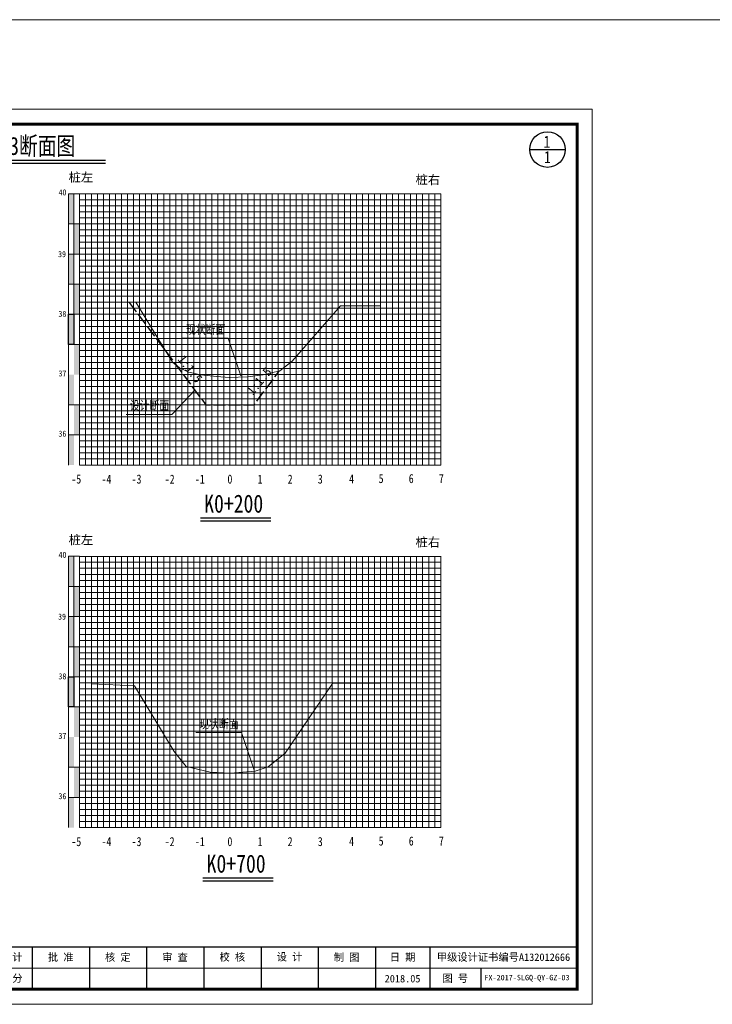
# Model space of a CAD drawing. Extents: x 464172 to 473094, y 3847158 to 3855433.
# Tile 92 of 98: x 470933 to 471163, y 3852704 to 3853030. Entities that reach past the tile are written whole.
import ezdxf
from ezdxf.enums import TextEntityAlignment as Align

# ---------------------------------------------------------------- set-up
doc = ezdxf.new("R2010")
doc.units = 0
doc.linetypes.add('4415', pattern=[5, 4, -1])
doc.layers.get('0').update_dxf_attribs({"linetype": 'CONTINUOUS'})
for name, color, linetype, lineweight in [('0.13文字', 3, 'CONTINUOUS', 13), ('2', 61, 'CONTINUOUS', 30), ('3', 8, 'CONTINUOUS', 5)]:
    doc.layers.add(name, color=color, linetype=linetype, lineweight=lineweight)
for name, color, linetype in [('DIMTEX', 7, 'CONTINUOUS'), ('DMX', 1, 'CONTINUOUS'), ('断面', 7, 'CONTINUOUS')]:
    doc.layers.add(name, color=color, linetype=linetype)
doc.styles.add('LYJFS', font='times.ttf', dxfattribs={"width": 0.7})
doc.styles.add('STYLE2', font='txt', dxfattribs={"width": 0.8})
doc.styles.add('仿宋', font='FangSong_GB2312.ttf', dxfattribs={"width": 0.8})
doc.styles.add('仿宋体', font='FangSong_GB2312.ttf', dxfattribs={"width": 0.8})
doc.styles.add('宋体', font='txt')
doc.styles.add('等线体', font='simhei.ttf')

# ---------------------------------------------------------------- blocks, each defined once
blk = doc.blocks.new('TK')
h = blk.add_hatch(color=152)
h.dxf.hatch_style = 1
h.paths.add_polyline_path([(37.76634519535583, 12, 1), (28.08865389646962, 12, 1)])
h.paths.add_polyline_path([(37.60348109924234, 12, 1), (28.2515179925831, 12, 1)], flags=16)
h = blk.add_hatch(color=152)
h.dxf.hatch_style = 1
edge = h.paths.add_edge_path()
edge.add_arc((34.80941884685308, 9.57513306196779), 1.461698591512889, 43.31770961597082, 70.37003522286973)
edge.add_arc((33.42980450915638, 5.707128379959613), 5.568375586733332, 70.37003522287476, 84.52854590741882)
edge.add_arc((32.84297213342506, -0.4193509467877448), 11.72289597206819, 84.5285459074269, 95.17746754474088)
edge.add_arc((32.98455917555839, 9.871856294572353), 1.831337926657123, 111.7965680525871, 130.9174013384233, ccw=False)
edge.add_arc((34.88031159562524, 5.13131362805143), 6.936886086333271, 98.84274785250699, 111.79656805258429, ccw=False)
edge.add_arc((35.94667124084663, -1.723120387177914), 13.873772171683, 95.21036804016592, 98.84274785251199, ccw=False)
edge.add_ellipse((32.92749954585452, 12.29239219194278), major_axis=(-1.773815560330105, 0), ratio=0.8776980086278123, start_angle=172.6538623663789, end_angle=176.9129867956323)
edge.add_arc((34.51986391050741, 1.961408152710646), 10.24870363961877, 88.99992913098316, 98.52267106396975)
edge.add_arc((34.12653419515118, 4.586133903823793), 7.594670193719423, 98.5226710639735, 116.8491039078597)
edge.add_arc((31.25213164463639, 10.26438648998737), 1.230336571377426, 116.8491039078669, 139.2900683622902)
edge.add_arc((30.4676556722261, 10.93937889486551), 0.1954369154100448, 139.2900683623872, 263.050638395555)
edge.add_arc((30.65080526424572, 12.44199033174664), 1.70916902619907, 263.0506383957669, 272.136251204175)
edge.add_arc((31.81845295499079, -18.86063964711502), 29.61523112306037, 88.46268833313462, 92.13625120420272, ccw=False)
edge.add_arc((32.47617160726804, 5.646726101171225), 5.099041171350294, 68.07113774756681, 88.46268833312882, ccw=False)
edge.add_arc((36.58583429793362, -10.91731876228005), 21.4080615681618, 95.91294384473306, 98.79521578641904)
edge.add_arc((35.21854840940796, -2.080308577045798), 12.46590188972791, 98.79521578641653, 117.8496747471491)
edge.add_arc((93.71745628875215, -228.4932874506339), 245.9934265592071, 104.7703900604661, 105.15790668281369, ccw=False)
edge.add_line((31.00239690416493, 9.371353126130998), (30.1988762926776, 9.045501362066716))
edge.add_arc((51.56004769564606, -88.12407086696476), 99.48982566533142, 100.90627282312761, 102.39834375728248, ccw=False)
edge.add_line((32.73627937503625, 9.568770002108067), (32.12568198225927, 9.380185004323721))
edge.add_arc((29.81630978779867, 37.97211086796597), 28.68503833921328, 274.6177604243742, 279.6944367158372)
edge.add_arc((33.87653895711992, 14.20489681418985), 4.573507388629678, 279.694436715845, 287.6119267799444)
edge.add_arc((34.76080719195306, 11.41934212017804), 1.650966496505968, 287.6119267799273, 311.5140981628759)
edge.add_arc((35.67269695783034, 10.38914913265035), 0.2751610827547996, 311.5140981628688, 403.3177096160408)
edge = h.paths.add_edge_path()
edge.add_arc((37.34861352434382, 13.13700107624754), 2.066422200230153, 138.9741968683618, 204.1180883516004, ccw=False)
edge.add_line((35.78967558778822, 14.49339822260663), (34.09257231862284, 14.49339822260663))
edge.add_line((34.09257231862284, 14.49339822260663), (34.09257231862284, 15.08006279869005))
edge.add_line((34.09257231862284, 15.08006279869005), (31.76242677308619, 15.08006279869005))
edge.add_line((31.76242677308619, 15.08006279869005), (31.76242677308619, 14.49339822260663))
edge.add_line((31.76242677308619, 14.49339822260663), (30.06532350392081, 14.49339822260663))
edge.add_arc((28.50638556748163, 13.13700107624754), 2.066422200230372, -24.118088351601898, 41.0258031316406, ccw=False)
edge.add_arc((26.96985351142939, 13.82490731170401), 3.749914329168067, 314.34412131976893, 335.8819116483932, ccw=False)
edge.add_arc((28.92445619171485, 14.17747440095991), 3.106664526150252, 282.3877277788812, 290.1465811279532)
edge.add_arc((25.86021252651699, 22.52986678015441), 12.00340818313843, 290.1465811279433, 296.6495194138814)
edge.add_ellipse((32.92749954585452, 12.29239219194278), major_axis=(-1.773815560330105, 0), ratio=0.8776980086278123, start_angle=176.9129867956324, end_angle=378.37473811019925, ccw=False)
edge.add_ellipse((32.92749954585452, 12.29239219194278), major_axis=(-1.773815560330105, 0), ratio=0.8776980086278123, start_angle=172.653862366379, end_angle=176.9129867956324, ccw=False)
edge.add_ellipse((32.92749954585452, 12.29239219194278), major_axis=(-1.773815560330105, 0), ratio=0.8776980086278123, start_angle=161.6252618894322, end_angle=172.653862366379, ccw=False)
edge.add_arc((39.99478656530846, 22.52986678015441), 12.00340818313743, 243.3504805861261, 249.853418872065)
edge.add_arc((36.93054290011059, 14.17747440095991), 3.106664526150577, 249.8534188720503, 257.61227222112)
edge.add_arc((38.88514558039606, 13.82490731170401), 3.74991432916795, 204.1180883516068, 225.6558786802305, ccw=False)
at = {"lineweight": 0}
for p, q in [((0, 0), (0, 297)), ((0, 297), (420, 297)), ((420, 297), (420, 0)), ((415, 12), (208, 12)), ((420, 0), (0, 0))]:
    blk.add_line(p, q, dxfattribs=at)
for p, q in [((25, 292), (7, 292)), ((7, 292), (7, 190)), ((13, 292), (13, 190)), ((19, 292), (19, 190)), ((25, 275), (7, 275)), ((25, 258), (7, 258)), ((25, 241), (7, 241)), ((25, 224), (7, 224)), ((25, 207), (7, 207)), ((25, 190), (7, 190)), ((118, 19), (118, 5)), ((153, 19), (153, 5)), ((208, 19), (208, 5)), ((234, 19), (234, 5)), ((253, 19), (253, 5)), ((272, 19), (272, 5)), ((291, 19), (291, 5)), ((310, 19), (310, 5)), ((329, 19), (329, 5)), ((348, 19), (348, 5)), ((366, 19), (366, 5)), ((383, 12), (383, 5))]:
    blk.add_line(p, q)
at = {"lineweight": 0, "const_width": 1}
blk.add_lwpolyline([(25, 292), (415, 292), (415, 5), (25, 5)], close=True, dxfattribs=at)
at = {"lineweight": 0, "const_width": 0.4}
blk.add_lwpolyline([(415, 19), (25, 19)], dxfattribs=at)
at = {"color": 152}
for points in [[(31.24412181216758, 11.80161767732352, -0.02838203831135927), (29.99446309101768, 11.26089254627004, -0.03386732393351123), (29.59091690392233, 11.14313846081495, 0.09425397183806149), (30.39241989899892, 12.29262248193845, 0.2921547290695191), (30.06532350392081, 14.49339822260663), (31.76242677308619, 14.49339822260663), (31.76242677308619, 15.08006279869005), (34.09257231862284, 15.08006279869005), (34.09257231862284, 14.49339822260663), (35.78967558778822, 14.49339822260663, 0.29215472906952), (35.46257919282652, 12.29262248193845, 0.09425397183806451), (36.2640821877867, 11.14313846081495, -0.03386732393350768), (35.86053600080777, 11.26089254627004, -0.02838203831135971), (34.61087727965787, 11.80161767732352)], [(34.69874112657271, 12.20855064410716, 0.04157472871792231), (33.0009984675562, 12.09693843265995, 0.08013502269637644), (30.6964595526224, 11.36209164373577, 0.09823132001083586), (30.31951032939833, 11.06684867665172, 0.599439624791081), (30.44400935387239, 10.74537776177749, 0.03966424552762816), (30.71451621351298, 10.73400916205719, -0.01603031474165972), (32.61296833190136, 10.7439319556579, -0.08921046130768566), (34.38043466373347, 10.37684270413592, 0.01257694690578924), (33.31247064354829, 10.23900867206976, 0.08333285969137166), (29.39506013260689, 8.941746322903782, -0.001690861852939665), (31.00239690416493, 9.371353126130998), (30.1988762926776, 9.045501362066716, -0.006510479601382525), (32.73627937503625, 9.568770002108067), (32.12568198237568, 9.380185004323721, 0.02215480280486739), (34.64668864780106, 9.696699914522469, 0.03456031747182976), (35.26033732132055, 9.845760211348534, 0.1046726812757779), (35.85507491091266, 10.18311053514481, 0.4234638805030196), (35.87289335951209, 10.57792154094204, 0.1185893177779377), (35.30046801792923, 10.95188049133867, 0.06185687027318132), (33.96074808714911, 11.25013348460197, 0.04649815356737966), (31.78508714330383, 11.25571519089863, -0.08362449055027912), (32.30456102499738, 11.57226833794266, -0.05658197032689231), (33.81395195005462, 11.9857476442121, -0.01585057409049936), (34.68675527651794, 12.09332510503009)]]:
    blk.add_lwpolyline(points, format="xyb", dxfattribs=at)
for radius in [4.838845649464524, 4.675981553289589]:
    blk.add_circle((32.92749954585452, 12), radius, dxfattribs=at)
blk.add_arc((34.88031159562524, 5.13131362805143), 6.936886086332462, 98.84274785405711, 111.7965680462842, dxfattribs=at)
for start_param, end_param in [(2.820892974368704, 6.603884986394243), (3.013378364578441, 3.087714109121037)]:
    blk.add_ellipse((32.92749954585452, 12.29239219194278), major_axis=(-1.773815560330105, 0), ratio=0.8776980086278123, start_param=start_param, end_param=end_param, dxfattribs=at)
at = {"style": '宋体'}
for s, height, width, p in [('江苏省水利勘测设计研究院有限公司', 3.75, 0.9, (77.12731924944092, 13.75084589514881)), ('农业综合开发中型灌区节水配套改造项目', 1.8, 0.75, (136, 14.74047347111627)), ('Jiangsu Surveying and Design Institute of Water Resources Co., Ltd.', 2, 0.8, (76.9551912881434, 9.01340379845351)), ('-江苏省徐州市丰县四联河灌区', 1.8, 0.75, (136, 11.02926161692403)), ('节水配套改造项目', 1.8, 0.75, (135.8399052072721, 7.880905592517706))]:
    blk.add_text(s, height=height, dxfattribs=dict(at, width=width)).set_placement(p, align=Align.MIDDLE)
at = {"style": 'LYJFS'}
for s, p in [('（阶段）', (216.8339300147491, 15.5)), ('（专业）', (216.8339300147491, 8.5))]:
    blk.add_text(s, height=2.5, dxfattribs=at).set_placement(p, align=Align.MIDDLE_CENTER)
at = {"style": '仿宋'}
blk.add_text('2018.05', height=2.5, dxfattribs=at).set_placement((357, 8.5), align=Align.MIDDLE)
at = {"rotation": 90}
for s, insert, char_height, attachment_point, style in [('日 期', (10, 232.5), 2.5, 5, '宋体'), ('会签者', (10, 215.5), 2.5, 5, '宋体'), ('会签专业', (10, 198.5), 2.5, 5, '宋体'), ('江苏省水利勘测设计研究院有限公司\\P地址：扬州市吉安路209号吉安大厦1号楼  邮编：225127\\P电话：0514-87860116  传真：0514-87889101\\P声明：未经授权，不得翻印、传播或它用。', (23.29513194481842, 4.918324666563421), 2, 7, '仿宋')]:
    blk.add_mtext(s, dxfattribs=dict(at, insert=insert, char_height=char_height, attachment_point=attachment_point, style=style))
at = {"char_height": 2.5, "attachment_point": 5, "style": '宋体'}
for s, insert in [('设计', (227.4021536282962, 15.5)), ('批 准', (243.5, 15.5)), ('核 定', (262.4375, 15.47222222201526)), ('审 查', (281.4305555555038, 15.47328627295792)), ('校 核', (300.4652777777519, 15.54328155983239)), ('设 计', (319.4722222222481, 15.59333057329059)), ('制 图', (338.4166666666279, 15.4779241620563)), ('日 期', (357, 15.5)), ('甲级设计证书编号A132012666', (390.5, 15.5)), ('部分', (227.4021536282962, 8.5)), ('图 号', (374.5, 8.5))]:
    blk.add_mtext(s, dxfattribs=dict(at, insert=insert))

msp = doc.modelspace()

# ---------------------------------------------------------------- hatches: boundary and pattern name
at = {"linetype": 'Continuous'}
for points in [[(470948.9972477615, 3852972.531381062), (470950.7972477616, 3852972.531381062), (470950.7972477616, 3852962.531381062), (470948.9972477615, 3852962.531381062)], [(470950.7972477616, 3852962.531381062), (470952.5972477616, 3852962.531381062), (470952.5972477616, 3852952.531381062), (470950.7972477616, 3852952.531381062)], [(470948.9972477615, 3852952.531381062), (470950.7972477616, 3852952.531381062), (470950.7972477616, 3852942.531381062), (470948.9972477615, 3852942.531381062)], [(470950.7972477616, 3852942.531381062), (470952.5972477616, 3852942.531381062), (470952.5972477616, 3852932.531381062), (470950.7972477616, 3852932.531381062)], [(470948.9972477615, 3852932.531381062), (470950.7972477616, 3852932.531381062), (470950.7972477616, 3852922.531381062), (470948.9972477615, 3852922.531381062)], [(470950.7972477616, 3852922.531381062), (470952.5972477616, 3852922.531381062), (470952.5972477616, 3852912.531381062), (470950.7972477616, 3852912.531381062)], [(470948.9972477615, 3852912.531381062), (470950.7972477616, 3852912.531381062), (470950.7972477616, 3852902.531381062), (470948.9972477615, 3852902.531381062)], [(470950.8036085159, 3852902.556106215), (470952.603608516, 3852902.556106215), (470952.603608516, 3852892.556106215), (470950.8036085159, 3852892.556106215)], [(470948.9972477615, 3852892.527316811), (470950.7972477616, 3852892.527316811), (470950.7972477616, 3852882.527316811), (470948.9972477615, 3852882.527316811)], [(470948.9972477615, 3852852.252054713), (470950.7972477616, 3852852.252054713), (470950.7972477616, 3852842.252054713), (470948.9972477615, 3852842.252054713)], [(470950.7972477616, 3852842.252054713), (470952.5972477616, 3852842.252054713), (470952.5972477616, 3852832.252054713), (470950.7972477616, 3852832.252054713)], [(470948.9972477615, 3852832.252054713), (470950.7972477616, 3852832.252054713), (470950.7972477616, 3852822.252054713), (470948.9972477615, 3852822.252054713)], [(470950.7972477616, 3852822.252054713), (470952.5972477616, 3852822.252054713), (470952.5972477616, 3852812.252054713), (470950.7972477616, 3852812.252054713)], [(470948.9972477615, 3852812.252054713), (470950.7972477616, 3852812.252054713), (470950.7972477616, 3852802.252054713), (470948.9972477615, 3852802.252054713)], [(470950.7972477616, 3852802.252054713), (470952.5972477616, 3852802.252054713), (470952.5972477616, 3852792.252054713), (470950.7972477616, 3852792.252054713)], [(470948.9972477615, 3852792.252054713), (470950.7972477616, 3852792.252054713), (470950.7972477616, 3852782.252054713), (470948.9972477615, 3852782.252054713)], [(470950.8036085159, 3852782.276779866), (470952.603608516, 3852782.276779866), (470952.603608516, 3852772.276779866), (470950.8036085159, 3852772.276779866)], [(470948.9972477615, 3852772.247990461), (470950.7972477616, 3852772.247990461), (470950.7972477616, 3852762.247990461), (470948.9972477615, 3852762.247990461)]]:
    msp.add_hatch(color=7, dxfattribs=at).paths.add_polyline_path(points)

# ---------------------------------------------------------------- linework, layer by layer
at = {"color": 1, "linetype": '4415', "lineweight": 30}
msp.add_line((470972.5972477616, 3852809.852054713), (470972.5972477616, 3852809.852054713), dxfattribs=at)
at = {"color": 1, "linetype": '4415', "lineweight": 30, "flags": 128}
msp.add_lwpolyline([(470969.111887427, 3852936.511861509), (470994.5972477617, 3852902.531381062), (471010.5972477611, 3852902.531381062), (471018.983152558, 3852913.712587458)], dxfattribs=at)
at = {"linetype": 'Continuous', "flags": 128}
for points in [[(470948.9972477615, 3852932.531381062), (470950.7972477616, 3852932.531381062), (470950.7972477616, 3852922.531381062), (470948.9972477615, 3852922.531381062)], [(470948.9972477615, 3852812.252054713), (470950.7972477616, 3852812.252054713), (470950.7972477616, 3852802.252054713), (470948.9972477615, 3852802.252054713)]]:
    msp.add_lwpolyline(points, close=True, dxfattribs=at)
at = {"linetype": 'Continuous', "lineweight": 20, "flags": 128}
for points in [[(471006.2217011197, 3852912.116595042), (471002.0162213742, 3852924.653561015), (470986.8648316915, 3852924.627248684)], [(470991.0372923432, 3852907.477695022), (470983.286900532, 3852899.329998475), (470968.1355108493, 3852899.303686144)], [(471010.5972477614, 3852781.259690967), (471006.3917680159, 3852793.796656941), (470991.2403783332, 3852793.770344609)]]:
    msp.add_lwpolyline(points, dxfattribs=at)
at = {"layer": '2', "color": 7, "lineweight": 15}
for points in [[(470952.5972477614, 3852972.465280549), (471072.5972477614, 3852972.465280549)], [(470962.5972477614, 3852972.531381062), (470962.5972477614, 3852882.531381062)], [(470972.5972477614, 3852972.531381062), (470972.5972477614, 3852882.531381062)], [(470982.5972477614, 3852972.531381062), (470982.5972477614, 3852882.531381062)], [(470992.5972477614, 3852972.531381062), (470992.5972477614, 3852882.531381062)], [(471012.5972477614, 3852972.531381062), (471012.5972477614, 3852882.531381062)], [(471022.5972477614, 3852972.531381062), (471022.5972477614, 3852882.531381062)], [(471032.5972477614, 3852972.531381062), (471032.5972477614, 3852882.531381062)], [(471042.5972477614, 3852972.531381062), (471042.5972477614, 3852882.531381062)], [(471052.5972477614, 3852972.531381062), (471052.5972477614, 3852882.531381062)], [(471062.5972477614, 3852972.531381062), (471062.5972477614, 3852882.531381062)], [(471072.5972477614, 3852972.531381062), (471072.5972477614, 3852882.531381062)], [(470952.5972477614, 3852962.531381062), (471072.5972477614, 3852962.531381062)], [(470952.5972477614, 3852952.531381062), (471072.5972477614, 3852952.531381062)], [(470952.5972477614, 3852942.531381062), (471072.5972477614, 3852942.531381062)], [(470952.5972477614, 3852932.531381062), (471072.5972477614, 3852932.531381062)], [(470952.5972477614, 3852912.531381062), (471072.5972477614, 3852912.531381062)], [(470952.5972477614, 3852882.531381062), (471072.5972477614, 3852882.531381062)], [(470952.5972477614, 3852852.185954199), (471072.5972477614, 3852852.185954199)], [(470962.5972477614, 3852852.252054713), (470962.5972477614, 3852762.252054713)], [(470972.5972477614, 3852852.252054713), (470972.5972477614, 3852762.252054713)], [(470982.5972477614, 3852852.252054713), (470982.5972477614, 3852762.252054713)], [(470992.5972477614, 3852852.252054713), (470992.5972477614, 3852762.252054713)], [(471012.5972477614, 3852852.252054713), (471012.5972477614, 3852762.252054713)], [(471022.5972477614, 3852852.252054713), (471022.5972477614, 3852762.252054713)], [(471032.5972477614, 3852852.252054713), (471032.5972477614, 3852762.252054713)], [(471042.5972477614, 3852852.252054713), (471042.5972477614, 3852762.252054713)], [(471052.5972477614, 3852852.252054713), (471052.5972477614, 3852762.252054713)], [(471062.5972477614, 3852852.252054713), (471062.5972477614, 3852762.252054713)], [(471072.5972477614, 3852852.252054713), (471072.5972477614, 3852762.252054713)], [(470952.5972477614, 3852842.252054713), (471072.5972477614, 3852842.252054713)], [(470952.5972477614, 3852832.252054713), (471072.5972477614, 3852832.252054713)], [(470952.5972477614, 3852822.252054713), (471072.5972477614, 3852822.252054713)], [(470952.5972477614, 3852812.252054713), (471072.5972477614, 3852812.252054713)], [(470952.5972477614, 3852792.252054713), (471072.5972477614, 3852792.252054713)], [(470952.5972477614, 3852762.252054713), (471072.5972477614, 3852762.252054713)]]:
    msp.add_lwpolyline(points, dxfattribs=at)
at = {"layer": '2', "color": 3, "lineweight": 15}
for points in [[(471002.5972477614, 3852972.531381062), (471002.5972477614, 3852882.531381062)], [(471002.5972477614, 3852852.252054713), (471002.5972477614, 3852762.252054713)]]:
    msp.add_lwpolyline(points, dxfattribs=at)
at = {"layer": '2', "color": 7, "lineweight": 15, "flags": 128}
for points in [[(470952.5972477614, 3852922.531381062), (471072.5972477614, 3852922.531381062)], [(470952.5972477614, 3852802.252054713), (471072.5972477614, 3852802.252054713)]]:
    msp.add_lwpolyline(points, dxfattribs=at)
at = {"layer": '2', "color": 0, "lineweight": 15}
for points in [[(470952.5972477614, 3852902.531381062), (471072.5972477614, 3852902.531381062)], [(470952.5972477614, 3852892.531381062), (471072.5972477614, 3852892.531381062)], [(470952.5972477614, 3852782.252054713), (471072.5972477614, 3852782.252054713)], [(470952.5972477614, 3852772.252054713), (471072.5972477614, 3852772.252054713)]]:
    msp.add_lwpolyline(points, dxfattribs=at)
at = {"layer": '3', "lineweight": 5}
for points in [[(470954.5972477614, 3852972.531381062), (470954.5972477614, 3852882.531381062)], [(470956.5972477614, 3852972.531381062), (470956.5972477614, 3852882.531381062)], [(470958.5972477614, 3852972.531381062), (470958.5972477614, 3852882.531381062)], [(470960.5972477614, 3852972.531381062), (470960.5972477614, 3852882.531381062)], [(470964.5972477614, 3852972.531381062), (470964.5972477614, 3852882.531381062)], [(470966.5972477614, 3852972.531381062), (470966.5972477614, 3852882.531381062)], [(470968.5972477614, 3852972.531381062), (470968.5972477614, 3852882.531381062)], [(470970.5972477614, 3852972.531381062), (470970.5972477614, 3852882.531381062)], [(470974.5972477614, 3852972.531381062), (470974.5972477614, 3852882.531381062)], [(470976.5972477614, 3852972.531381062), (470976.5972477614, 3852882.531381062)], [(470978.5972477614, 3852972.531381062), (470978.5972477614, 3852882.531381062)], [(470980.5972477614, 3852972.531381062), (470980.5972477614, 3852882.531381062)], [(470984.5972477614, 3852972.531381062), (470984.5972477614, 3852882.531381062)], [(470986.5972477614, 3852972.531381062), (470986.5972477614, 3852882.531381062)], [(470988.5972477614, 3852972.531381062), (470988.5972477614, 3852882.531381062)], [(470990.5972477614, 3852972.531381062), (470990.5972477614, 3852882.531381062)], [(470994.5972477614, 3852972.531381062), (470994.5972477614, 3852882.531381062)], [(470996.5972477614, 3852972.531381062), (470996.5972477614, 3852882.531381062)], [(470998.5972477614, 3852972.531381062), (470998.5972477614, 3852882.531381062)], [(471000.5972477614, 3852972.531381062), (471000.5972477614, 3852882.531381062)], [(471004.5972477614, 3852972.531381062), (471004.5972477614, 3852882.531381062)], [(471006.5972477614, 3852972.531381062), (471006.5972477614, 3852882.531381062)], [(471008.5972477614, 3852972.531381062), (471008.5972477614, 3852882.531381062)], [(471010.5972477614, 3852972.531381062), (471010.5972477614, 3852882.531381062)], [(471014.5972477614, 3852972.531381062), (471014.5972477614, 3852882.531381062)], [(471016.5972477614, 3852972.531381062), (471016.5972477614, 3852882.531381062)], [(471018.5972477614, 3852972.531381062), (471018.5972477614, 3852882.531381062)], [(471020.5972477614, 3852972.531381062), (471020.5972477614, 3852882.531381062)], [(471024.5972477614, 3852972.531381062), (471024.5972477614, 3852882.531381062)], [(471026.5972477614, 3852972.531381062), (471026.5972477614, 3852882.531381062)], [(471028.5972477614, 3852972.531381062), (471028.5972477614, 3852882.531381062)], [(471030.5972477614, 3852972.531381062), (471030.5972477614, 3852882.531381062)], [(471034.5972477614, 3852972.531381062), (471034.5972477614, 3852882.531381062)], [(471036.5972477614, 3852972.531381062), (471036.5972477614, 3852882.531381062)], [(471038.5972477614, 3852972.531381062), (471038.5972477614, 3852882.531381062)], [(471040.5972477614, 3852972.531381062), (471040.5972477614, 3852882.531381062)], [(471044.5972477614, 3852972.531381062), (471044.5972477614, 3852882.531381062)], [(471046.5972477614, 3852972.531381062), (471046.5972477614, 3852882.531381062)], [(471048.5972477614, 3852972.531381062), (471048.5972477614, 3852882.531381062)], [(471050.5972477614, 3852972.531381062), (471050.5972477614, 3852882.531381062)], [(471054.5972477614, 3852972.531381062), (471054.5972477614, 3852882.531381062)], [(471056.5972477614, 3852972.531381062), (471056.5972477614, 3852882.531381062)], [(471058.5972477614, 3852972.531381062), (471058.5972477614, 3852882.531381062)], [(471060.5972477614, 3852972.531381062), (471060.5972477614, 3852882.531381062)], [(471064.5972477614, 3852972.531381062), (471064.5972477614, 3852882.531381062)], [(471066.5972477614, 3852972.531381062), (471066.5972477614, 3852882.531381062)], [(471068.5972477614, 3852972.531381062), (471068.5972477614, 3852882.531381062)], [(471070.5972477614, 3852972.531381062), (471070.5972477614, 3852882.531381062)], [(470952.5972477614, 3852970.531381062), (471072.5972477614, 3852970.531381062)], [(470952.5972477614, 3852968.531381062), (471072.5972477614, 3852968.531381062)], [(470952.5972477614, 3852966.531381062), (471072.5972477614, 3852966.531381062)], [(470952.5972477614, 3852964.531381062), (471072.5972477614, 3852964.531381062)], [(470952.5972477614, 3852960.531381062), (471072.5972477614, 3852960.531381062)], [(470952.5972477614, 3852958.531381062), (471072.5972477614, 3852958.531381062)], [(470952.5972477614, 3852956.531381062), (471072.5972477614, 3852956.531381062)], [(470952.5972477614, 3852954.531381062), (471072.5972477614, 3852954.531381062)], [(470952.5972477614, 3852950.531381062), (471072.5972477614, 3852950.531381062)], [(470952.5972477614, 3852948.531381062), (471072.5972477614, 3852948.531381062)], [(470952.5972477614, 3852946.531381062), (471072.5972477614, 3852946.531381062)], [(470952.5972477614, 3852944.531381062), (471072.5972477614, 3852944.531381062)], [(470952.5972477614, 3852940.531381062), (471072.5972477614, 3852940.531381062)], [(470952.5972477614, 3852938.531381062), (471072.5972477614, 3852938.531381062)], [(470952.5972477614, 3852936.531381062), (471072.5972477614, 3852936.531381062)], [(470952.5972477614, 3852934.531381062), (471072.5972477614, 3852934.531381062)], [(470952.5972477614, 3852930.531381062), (471072.5972477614, 3852930.531381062)], [(470952.5972477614, 3852928.531381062), (471072.5972477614, 3852928.531381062)], [(470952.5972477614, 3852926.531381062), (471072.5972477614, 3852926.531381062)], [(470952.5972477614, 3852924.531381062), (471072.5972477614, 3852924.531381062)], [(470952.5972477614, 3852920.531381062), (471072.5972477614, 3852920.531381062)], [(470952.5972477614, 3852918.531381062), (471072.5972477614, 3852918.531381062)], [(470952.5972477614, 3852916.531381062), (471072.5972477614, 3852916.531381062)], [(470952.5972477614, 3852914.531381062), (471072.5972477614, 3852914.531381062)], [(470952.5972477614, 3852910.531381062), (471072.5972477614, 3852910.531381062)], [(470952.5972477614, 3852908.531381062), (471072.5972477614, 3852908.531381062)], [(470952.5972477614, 3852906.531381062), (471072.5972477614, 3852906.531381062)], [(470952.5972477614, 3852904.531381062), (471072.5972477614, 3852904.531381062)], [(470952.5972477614, 3852900.531381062), (471072.5972477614, 3852900.531381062)], [(470952.5972477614, 3852898.531381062), (471072.5972477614, 3852898.531381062)], [(470952.5972477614, 3852896.531381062), (471072.5972477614, 3852896.531381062)], [(470952.5972477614, 3852894.531381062), (471072.5972477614, 3852894.531381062)], [(470952.5972477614, 3852890.531381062), (471072.5972477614, 3852890.531381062)], [(470952.5972477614, 3852888.531381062), (471072.5972477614, 3852888.531381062)], [(470952.5972477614, 3852886.531381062), (471072.5972477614, 3852886.531381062)], [(470952.5972477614, 3852884.531381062), (471072.5972477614, 3852884.531381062)], [(470954.5972477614, 3852852.252054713), (470954.5972477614, 3852762.252054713)], [(470956.5972477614, 3852852.252054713), (470956.5972477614, 3852762.252054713)], [(470958.5972477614, 3852852.252054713), (470958.5972477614, 3852762.252054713)], [(470960.5972477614, 3852852.252054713), (470960.5972477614, 3852762.252054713)], [(470964.5972477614, 3852852.252054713), (470964.5972477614, 3852762.252054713)], [(470966.5972477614, 3852852.252054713), (470966.5972477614, 3852762.252054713)], [(470968.5972477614, 3852852.252054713), (470968.5972477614, 3852762.252054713)], [(470970.5972477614, 3852852.252054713), (470970.5972477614, 3852762.252054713)], [(470974.5972477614, 3852852.252054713), (470974.5972477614, 3852762.252054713)], [(470976.5972477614, 3852852.252054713), (470976.5972477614, 3852762.252054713)], [(470978.5972477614, 3852852.252054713), (470978.5972477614, 3852762.252054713)], [(470980.5972477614, 3852852.252054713), (470980.5972477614, 3852762.252054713)], [(470984.5972477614, 3852852.252054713), (470984.5972477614, 3852762.252054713)], [(470986.5972477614, 3852852.252054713), (470986.5972477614, 3852762.252054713)], [(470988.5972477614, 3852852.252054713), (470988.5972477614, 3852762.252054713)], [(470990.5972477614, 3852852.252054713), (470990.5972477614, 3852762.252054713)], [(470994.5972477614, 3852852.252054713), (470994.5972477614, 3852762.252054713)], [(470996.5972477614, 3852852.252054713), (470996.5972477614, 3852762.252054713)], [(470998.5972477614, 3852852.252054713), (470998.5972477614, 3852762.252054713)], [(471000.5972477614, 3852852.252054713), (471000.5972477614, 3852762.252054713)], [(471004.5972477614, 3852852.252054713), (471004.5972477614, 3852762.252054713)], [(471006.5972477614, 3852852.252054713), (471006.5972477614, 3852762.252054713)], [(471008.5972477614, 3852852.252054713), (471008.5972477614, 3852762.252054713)], [(471010.5972477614, 3852852.252054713), (471010.5972477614, 3852762.252054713)], [(471014.5972477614, 3852852.252054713), (471014.5972477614, 3852762.252054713)], [(471016.5972477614, 3852852.252054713), (471016.5972477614, 3852762.252054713)], [(471018.5972477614, 3852852.252054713), (471018.5972477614, 3852762.252054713)], [(471020.5972477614, 3852852.252054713), (471020.5972477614, 3852762.252054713)], [(471024.5972477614, 3852852.252054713), (471024.5972477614, 3852762.252054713)], [(471026.5972477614, 3852852.252054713), (471026.5972477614, 3852762.252054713)], [(471028.5972477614, 3852852.252054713), (471028.5972477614, 3852762.252054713)], [(471030.5972477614, 3852852.252054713), (471030.5972477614, 3852762.252054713)], [(471034.5972477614, 3852852.252054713), (471034.5972477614, 3852762.252054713)], [(471036.5972477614, 3852852.252054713), (471036.5972477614, 3852762.252054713)], [(471038.5972477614, 3852852.252054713), (471038.5972477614, 3852762.252054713)], [(471040.5972477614, 3852852.252054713), (471040.5972477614, 3852762.252054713)], [(471044.5972477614, 3852852.252054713), (471044.5972477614, 3852762.252054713)], [(471046.5972477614, 3852852.252054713), (471046.5972477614, 3852762.252054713)], [(471048.5972477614, 3852852.252054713), (471048.5972477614, 3852762.252054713)], [(471050.5972477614, 3852852.252054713), (471050.5972477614, 3852762.252054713)], [(471054.5972477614, 3852852.252054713), (471054.5972477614, 3852762.252054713)], [(471056.5972477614, 3852852.252054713), (471056.5972477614, 3852762.252054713)], [(471058.5972477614, 3852852.252054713), (471058.5972477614, 3852762.252054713)], [(471060.5972477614, 3852852.252054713), (471060.5972477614, 3852762.252054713)], [(471064.5972477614, 3852852.252054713), (471064.5972477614, 3852762.252054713)], [(471066.5972477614, 3852852.252054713), (471066.5972477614, 3852762.252054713)], [(471068.5972477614, 3852852.252054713), (471068.5972477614, 3852762.252054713)], [(471070.5972477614, 3852852.252054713), (471070.5972477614, 3852762.252054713)], [(470952.5972477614, 3852850.252054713), (471072.5972477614, 3852850.252054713)], [(470952.5972477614, 3852848.252054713), (471072.5972477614, 3852848.252054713)], [(470952.5972477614, 3852846.252054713), (471072.5972477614, 3852846.252054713)], [(470952.5972477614, 3852844.252054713), (471072.5972477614, 3852844.252054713)], [(470952.5972477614, 3852840.252054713), (471072.5972477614, 3852840.252054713)], [(470952.5972477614, 3852838.252054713), (471072.5972477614, 3852838.252054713)], [(470952.5972477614, 3852836.252054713), (471072.5972477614, 3852836.252054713)], [(470952.5972477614, 3852834.252054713), (471072.5972477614, 3852834.252054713)], [(470952.5972477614, 3852830.252054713), (471072.5972477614, 3852830.252054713)], [(470952.5972477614, 3852828.252054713), (471072.5972477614, 3852828.252054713)], [(470952.5972477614, 3852826.252054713), (471072.5972477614, 3852826.252054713)], [(470952.5972477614, 3852824.252054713), (471072.5972477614, 3852824.252054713)], [(470952.5972477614, 3852820.252054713), (471072.5972477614, 3852820.252054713)], [(470952.5972477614, 3852818.252054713), (471072.5972477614, 3852818.252054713)], [(470952.5972477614, 3852816.252054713), (471072.5972477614, 3852816.252054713)], [(470952.5972477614, 3852814.252054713), (471072.5972477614, 3852814.252054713)], [(470952.5972477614, 3852810.252054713), (471072.5972477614, 3852810.252054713)], [(470952.5972477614, 3852808.252054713), (471072.5972477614, 3852808.252054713)], [(470952.5972477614, 3852806.252054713), (471072.5972477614, 3852806.252054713)], [(470952.5972477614, 3852804.252054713), (471072.5972477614, 3852804.252054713)], [(470952.5972477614, 3852800.252054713), (471072.5972477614, 3852800.252054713)], [(470952.5972477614, 3852798.252054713), (471072.5972477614, 3852798.252054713)], [(470952.5972477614, 3852796.252054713), (471072.5972477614, 3852796.252054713)], [(470952.5972477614, 3852794.252054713), (471072.5972477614, 3852794.252054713)], [(470952.5972477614, 3852790.252054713), (471072.5972477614, 3852790.252054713)], [(470952.5972477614, 3852788.252054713), (471072.5972477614, 3852788.252054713)], [(470952.5972477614, 3852786.252054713), (471072.5972477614, 3852786.252054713)], [(470952.5972477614, 3852784.252054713), (471072.5972477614, 3852784.252054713)], [(470952.5972477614, 3852780.252054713), (471072.5972477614, 3852780.252054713)], [(470952.5972477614, 3852778.252054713), (471072.5972477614, 3852778.252054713)], [(470952.5972477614, 3852776.252054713), (471072.5972477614, 3852776.252054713)], [(470952.5972477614, 3852774.252054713), (471072.5972477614, 3852774.252054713)], [(470952.5972477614, 3852770.252054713), (471072.5972477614, 3852770.252054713)], [(470952.5972477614, 3852768.252054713), (471072.5972477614, 3852768.252054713)], [(470952.5972477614, 3852766.252054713), (471072.5972477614, 3852766.252054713)], [(470952.5972477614, 3852764.252054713), (471072.5972477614, 3852764.252054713)]]:
    msp.add_lwpolyline(points, dxfattribs=at)
at = {"layer": '3', "color": 0, "lineweight": 5}
for points in [[(470948.9972477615, 3852902.531381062), (471072.5972477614, 3852902.531381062)], [(470948.9972477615, 3852892.531381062), (471072.5972477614, 3852892.531381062)], [(470948.9972477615, 3852782.252054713), (471072.5972477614, 3852782.252054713)], [(470948.9972477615, 3852772.252054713), (471072.5972477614, 3852772.252054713)]]:
    msp.add_lwpolyline(points, dxfattribs=at)
at = {"layer": 'DIMTEX', "linetype": 'Continuous'}
for p, q in [((470890.040017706, 3852982.729302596), (470961.3316928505, 3852982.729302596)), ((470992.7992878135, 3852864.034602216), (471016.1443730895, 3852864.034602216)), ((470993.5987497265, 3852744.572225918), (471016.9438350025, 3852744.572225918))]:
    msp.add_line(p, q, dxfattribs=at)
at = {"layer": 'DIMTEX', "color": 1, "linetype": 'Continuous'}
for p, q in [((470890.0605105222, 3852983.691744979), (470961.3316928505, 3852983.691744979)), ((470992.8197796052, 3852864.996996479), (471016.1443730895, 3852864.996996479)), ((470993.6192415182, 3852745.534620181), (471016.9438350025, 3852745.534620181))]:
    msp.add_line(p, q, dxfattribs=at)
at = {"layer": 'DMX', "color": 7, "linetype": 'Continuous', "lineweight": 15, "flags": 128}
for points in [[(470956.5972477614, 3852936.403007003), (470971.35598541, 3852936.531381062), (470983.5023838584, 3852916.662615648), (470985.8296118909, 3852914.761814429), (470988.9158820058, 3852913.37802093), (470992.8538825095, 3852912.469838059), (470998.247339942, 3852911.852164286), (471002.3759854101, 3852911.531381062), (471008.3979621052, 3852911.809490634), (471013.6887108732, 3852912.423699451), (471019.2149380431, 3852913.769013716), (471023.2155657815, 3852916.977561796), (471039.28598541, 3852935.331381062), (471052.5972477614, 3852935.331381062)], [(470956.5972477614, 3852809.925654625), (470970.9575558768, 3852809.252054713), (470984.0416624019, 3852787.448082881), (470988.0974021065, 3852782.522923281), (470995.9959489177, 3852780.64856514), (471002.737555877, 3852780.252054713), (471010.926281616, 3852780.99378405), (471015.2475607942, 3852782.424263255), (471020.9967409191, 3852786.880012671), (471036.6775558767, 3852810.052054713), (471052.5972477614, 3852810.100252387)]]:
    msp.add_lwpolyline(points, dxfattribs=at)
at = {"layer": '断面', "color": 3, "lineweight": 15}
msp.add_line((464172.0765449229, 3853030.298726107), (473094.2561084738, 3853030.298726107), dxfattribs=at)
at = {"layer": '断面'}
msp.add_line((471102.1399777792, 3852987.207656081), (471113.9469717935, 3852987.207656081), dxfattribs=at)
at = {"layer": '断面', "color": 3, "lineweight": 15}
for points in [[(470952.5972477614, 3852972.531381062), (470948.9972477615, 3852972.531381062)], [(470948.9972477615, 3852972.531381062), (470948.9972477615, 3852882.531381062)], [(470950.7972477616, 3852972.531381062), (470950.7972477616, 3852922.531381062)], [(470952.5972477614, 3852972.531381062), (470952.5972477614, 3852882.531381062)], [(470952.5972477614, 3852962.531381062), (470948.9972477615, 3852962.531381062)], [(470952.5972477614, 3852952.531381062), (470948.9972477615, 3852952.531381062)], [(470952.5972477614, 3852942.531381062), (470948.9972477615, 3852942.531381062)], [(470952.5972477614, 3852932.531381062), (470948.9972477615, 3852932.531381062)], [(470948.9972477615, 3852922.531381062), (470952.5972477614, 3852922.531381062)], [(470952.5972477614, 3852852.252054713), (470948.9972477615, 3852852.252054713)], [(470948.9972477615, 3852852.252054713), (470948.9972477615, 3852762.252054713)], [(470950.7972477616, 3852852.252054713), (470950.7972477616, 3852802.252054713)], [(470952.5972477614, 3852852.252054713), (470952.5972477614, 3852762.252054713)], [(470952.5972477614, 3852842.252054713), (470948.9972477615, 3852842.252054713)], [(470952.5972477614, 3852832.252054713), (470948.9972477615, 3852832.252054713)], [(470952.5972477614, 3852822.252054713), (470948.9972477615, 3852822.252054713)], [(470952.5972477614, 3852812.252054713), (470948.9972477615, 3852812.252054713)], [(470948.9972477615, 3852802.252054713), (470952.5972477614, 3852802.252054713)]]:
    msp.add_lwpolyline(points, dxfattribs=at)
at = {"layer": '断面', "color": 7, "lineweight": 15}
for points in [[(470952.5972477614, 3852922.531381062), (471072.5972477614, 3852922.531381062)], [(470952.5972477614, 3852802.252054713), (471072.5972477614, 3852802.252054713)]]:
    msp.add_lwpolyline(points, dxfattribs=at)
at = {"layer": '断面'}
msp.add_circle((471108.0434747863, 3852987.207656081), 5.903497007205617, dxfattribs=at)

# ---------------------------------------------------------------- block references
at = {"layer": '断面', "xscale": 1.000049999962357, "yscale": 1.000049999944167, "zscale": 1.000049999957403}
msp.add_blockref('TK', (470702.9139340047, 3852703.582391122), dxfattribs=at)

# ---------------------------------------------------------------- texts
at = {"style": '等线体'}
for s, p in [('桩左', (470949.0249688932, 3852976.519871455)), ('桩右', (471064.2090027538, 3852975.721874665)), ('桩左', (470949.0249688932, 3852856.240545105)), ('桩右', (471064.2090027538, 3852855.442548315))]:
    msp.add_text(s, height=3, dxfattribs=at).set_placement(p)
at = {"linetype": 'Continuous', "char_height": 3, "width": 37.93252298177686, "attachment_point": 1, "style": '仿宋体'}
for s, insert in [('现状断面', (470988.0036861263, 3852929.002199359)), ('设计断面', (470969.3595557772, 3852903.819065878)), ('现状断面', (470992.379232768, 3852798.145295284))]:
    msp.add_mtext(s, dxfattribs=dict(at, insert=insert))
at = {"layer": '0.13文字', "linetype": 'Continuous', "lineweight": 13, "insert": (471085.7538053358, 3852713.358160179), "char_height": 1.8, "width": 55.55091040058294, "attachment_point": 1, "style": 'LYJFS'}
msp.add_mtext('{\\fFangSong_GB2312|b0|i0|c134|p49;\\W1;\\C7; FX-2017-SLGQ-QY-GZ-03}', dxfattribs=at)
at = {"layer": 'DIMTEX', "linetype": 'Continuous', "style": 'STYLE2', "width": 0.8}
for s, height, p in [('排水沟清淤03断面图', 6.000299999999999, (470894.8154940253, 3852985.417465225)), ('1', 4.0002, (471106.7696170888, 3852987.80083489)), ('1', 4.0002, (471106.971287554, 3852982.695680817)), ('K0+200', 6, (470994.0659871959, 3852866.722630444)), ('K0+700', 6, (470994.8654491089, 3852747.260254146))]:
    msp.add_text(s, height=height, dxfattribs=at).set_placement(p)
at = {"layer": '断面', "color": 7, "style": '等线体', "width": 0.8}
for s, p in [('40', (470945.6956506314, 3852971.40786261)), ('39', (470945.5440595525, 3852950.897850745)), ('38', (470945.6606107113, 3852931.083448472)), ('37', (470945.6606107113, 3852911.327044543)), ('36', (470945.6606107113, 3852891.327044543)), ('40', (470945.6956506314, 3852851.128536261)), ('39', (470945.5440595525, 3852830.618524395)), ('38', (470945.6606107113, 3852810.804122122)), ('37', (470945.6606107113, 3852791.047718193)), ('36', (470945.6606107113, 3852771.047718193))]:
    msp.add_text(s, height=2, dxfattribs=at).set_placement(p, align=Align.BOTTOM_LEFT)
at = {"layer": '断面', "color": 7, "style": '仿宋体'}
for rotation, p in [(307.8423377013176, (470989.3857253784, 3852914.415877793)), (50.19763166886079, (471012.3179389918, 3852910.349385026))]:
    msp.add_text('1:1.5', height=3, rotation=rotation, dxfattribs=at).set_placement(p, align=Align.MIDDLE)
at = {"layer": '断面', "color": 7, "style": '等线体', "width": 0.8}
for s, p in [('-5', (470951.5871441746, 3852877.838575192)), ('-4', (470961.5871441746, 3852877.838575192)), ('-3', (470971.5871441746, 3852877.838575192)), ('-2', (470982.5972477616, 3852877.838575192)), ('-1', (470992.5972477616, 3852877.838575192)), ('0', (471002.5972477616, 3852877.838575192)), ('1', (471012.5972477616, 3852877.838575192)), ('2', (471022.5972477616, 3852877.838575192)), ('3', (471032.5972477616, 3852877.838575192)), ('4', (471042.9870211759, 3852877.928881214)), ('5', (471052.8062751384, 3852878.019187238)), ('6', (471062.8062751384, 3852878.019187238)), ('7', (471072.8062751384, 3852878.019187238)), ('-5', (470951.5871441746, 3852757.559248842)), ('-4', (470961.5871441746, 3852757.559248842)), ('-3', (470971.5871441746, 3852757.559248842)), ('-2', (470982.5972477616, 3852757.559248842)), ('-1', (470992.5972477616, 3852757.559248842)), ('0', (471002.5972477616, 3852757.559248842)), ('1', (471012.5972477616, 3852757.559248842)), ('2', (471022.5972477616, 3852757.559248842)), ('3', (471032.5972477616, 3852757.559248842)), ('4', (471042.9870211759, 3852757.649554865)), ('5', (471052.8062751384, 3852757.739860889)), ('6', (471062.8062751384, 3852757.739860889)), ('7', (471072.8062751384, 3852757.739860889))]:
    msp.add_text(s, height=3, dxfattribs=at).set_placement(p, align=Align.MIDDLE)

doc.saveas('drawing.dxf')
